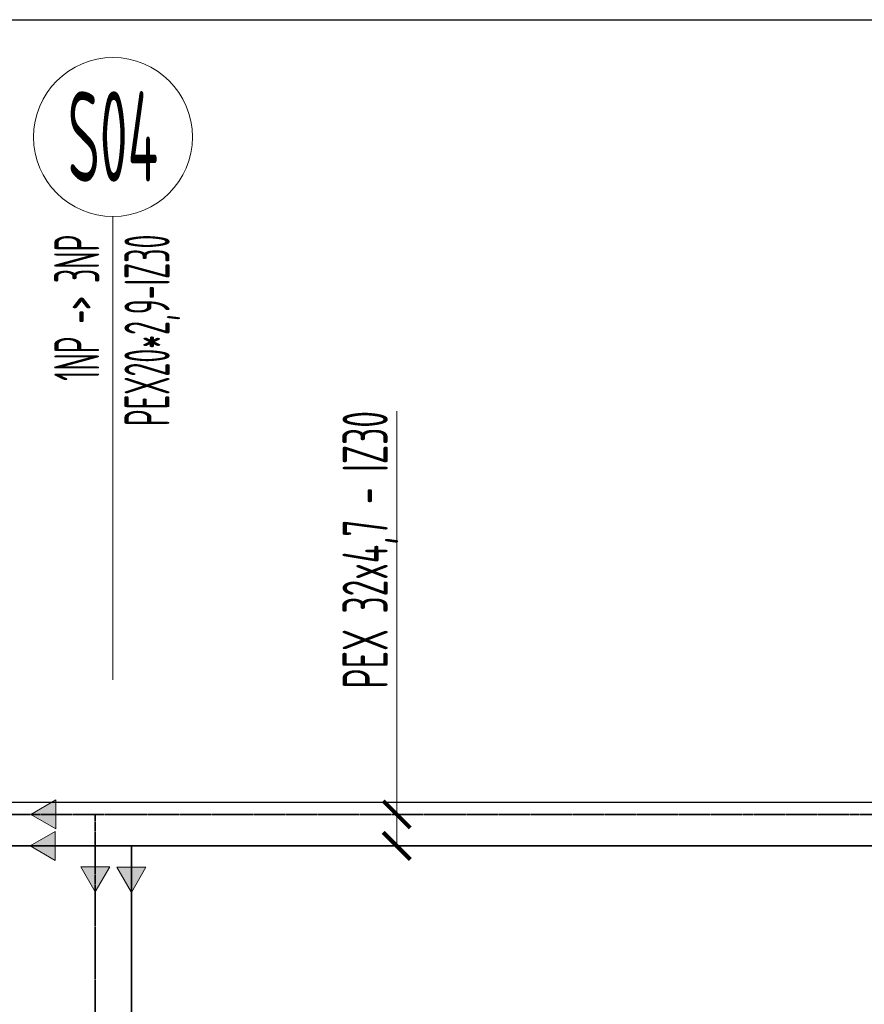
# Model space of a CAD drawing. Header units: millimetres. Extents: x -727 to 69715, y -15705 to 98123.
# Tile 151 of 256: x 33172 to 35510, y -10314 to -7589. Entities that reach past the tile are written whole.
import ezdxf
from ezdxf.enums import TextEntityAlignment as Align

# ---------------------------------------------------------------- set-up
doc = ezdxf.new("R2010")
doc.units = ezdxf.units.MM
doc.linetypes.add('phl_thick', pattern=[0])
doc.linetypes.add('VERDECKT', pattern=[9.525, 6.35, -3.175])
for name, color, linetype, lineweight in [('JS_VYT_POPIS - OBECNĚ', 7, 'Continuous', 5), ('UT_KOTY - DIMENZE', 7, 'Continuous', 5), ('UT_SCHÉMA_PŘÍVOD', 10, 'Continuous', 35), ('UT_SCHÉMA_ZPÁTEČKA', 172, 'VERDECKT', 35), ('VZT_50 POPIS - OBECNE', 7, 'Continuous', 5)]:
    doc.layers.add(name, color=color, linetype=linetype, lineweight=lineweight)
doc.styles.add('ISOCP 2.5', font='isocp.shx', dxfattribs={"width": 0.6, "height": 2.5})
doc.styles.add('VZT_POPIS', font='isocp.shx', dxfattribs={"width": 0.6, "height": 125})

# ---------------------------------------------------------------- blocks, each defined once
blk = doc.blocks.new('_ArchTick')
at = {"color": 0, "linetype": 'ByBlock', "const_width": 0.15}
blk.add_lwpolyline([(-0.5, -0.5), (0.5, 0.5)], dxfattribs=at)

msp = doc.modelspace()

# ---------------------------------------------------------------- hatches: boundary and pattern name
at = {"layer": 'VZT_50 POPIS - OBECNE', "linetype": 'phl_thick'}
h = msp.add_hatch(color=256, dxfattribs=at)
h.dxf.hatch_style = 1
h.paths.add_polyline_path([(33271.9, -9748.6), (33202.6, -9788.6), (33271.9, -9828.6)])
h = msp.add_hatch(color=256, dxfattribs=at)
h.dxf.hatch_style = 1
h.paths.add_polyline_path([(33270.1, -9835.7), (33200.8, -9875.7), (33270.1, -9915.7)])
h = msp.add_hatch(color=256, dxfattribs=at)
h.dxf.hatch_style = 1
h.paths.add_polyline_path([(33341, -9933.2), (33381, -10002.4), (33421, -9933.2)])
h = msp.add_hatch(color=256, dxfattribs=at)
h.dxf.hatch_style = 1
h.paths.add_polyline_path([(33441, -9934.9), (33481, -10004.2), (33521, -9934.9)])

# ---------------------------------------------------------------- linework, layer by layer
for p, q in [((-727.4, -7589.4), (68024.3, -7589.4)), ((-727.4, -9754.7), (68024.3, -9754.7))]:
    msp.add_line(p, q)
at = {"layer": 'JS_VYT_POPIS - OBECNĚ'}
msp.add_line((33429.9, -9416.1), (33429.9, -8134.2), dxfattribs=at)
msp.add_circle((33429.9, -7914.2), 220, dxfattribs=at)
at = {"layer": 'UT_KOTY - DIMENZE'}
for points in [[(34215.4, -9481.1), (34215.4, -8672.3)], [(34215.4, -9788.6), (34215.4, -9481.1)], [(34215.4, -9875.7), (34215.4, -9481.1)]]:
    msp.add_lwpolyline(points, dxfattribs=at)
at = {"layer": 'UT_SCHÉMA_PŘÍVOD'}
for p, q in [((7258.9, -9875.7), (39959, -9875.7)), ((33481, -9875.7), (33481, -15113))]:
    msp.add_line(p, q, dxfattribs=at)
at = {"layer": 'UT_SCHÉMA_ZPÁTEČKA', "ltscale": 0.3}
for p, q in [((7358.9, -9788.6), (39850.4, -9788.6)), ((33381, -9788.6), (33381, -14963))]:
    msp.add_line(p, q, dxfattribs=at)
at = {"layer": 'VZT_50 POPIS - OBECNE', "linetype": 'phl_thick'}
for p, q in [((33271.9, -9748.6), (33202.6, -9788.6)), ((33271.9, -9828.6), (33271.9, -9748.6)), ((33202.6, -9788.6), (33271.9, -9828.6)), ((33270.1, -9835.7), (33200.8, -9875.7)), ((33270.1, -9915.7), (33270.1, -9835.7)), ((33200.8, -9875.7), (33270.1, -9915.7)), ((33341, -9933.2), (33381, -10002.4)), ((33421, -9933.2), (33341, -9933.2)), ((33381, -10002.4), (33421, -9933.2)), ((33441, -9934.9), (33481, -10004.2)), ((33521, -9934.9), (33441, -9934.9)), ((33481, -10004.2), (33521, -9934.9))]:
    msp.add_line(p, q, dxfattribs=at)

# ---------------------------------------------------------------- block references
at = {"layer": 'UT_KOTY - DIMENZE', "xscale": 75, "yscale": 75, "zscale": 75, "rotation": 270}
for p in [(34215.4, -9788.6), (34215.4, -9875.7)]:
    msp.add_blockref('_ArchTick', p, dxfattribs=at)

# ---------------------------------------------------------------- texts
at = {"layer": 'JS_VYT_POPIS - OBECNĚ', "style": 'VZT_POPIS', "width": 0.5}
msp.add_text('S04', height=250, dxfattribs=at).set_placement((33429.9, -7912.7), align=Align.MIDDLE_CENTER)
for s, p in [('1NP -> 3NP', (33429.9, -8184.2)), ('PEX20*2,9-IZ30', (33624.2, -8184.2))]:
    msp.add_text(s, height=125, rotation=90, dxfattribs=at).set_placement(p, align=Align.BOTTOM_RIGHT)
at = {"layer": 'UT_KOTY - DIMENZE', "insert": (34065.4, -8672.3), "char_height": 125, "attachment_point": 3, "rotation": 90, "style": 'ISOCP 2.5'}
msp.add_mtext('PEX 32x4,7 - IZ30', dxfattribs=at)

doc.saveas('drawing.dxf')
